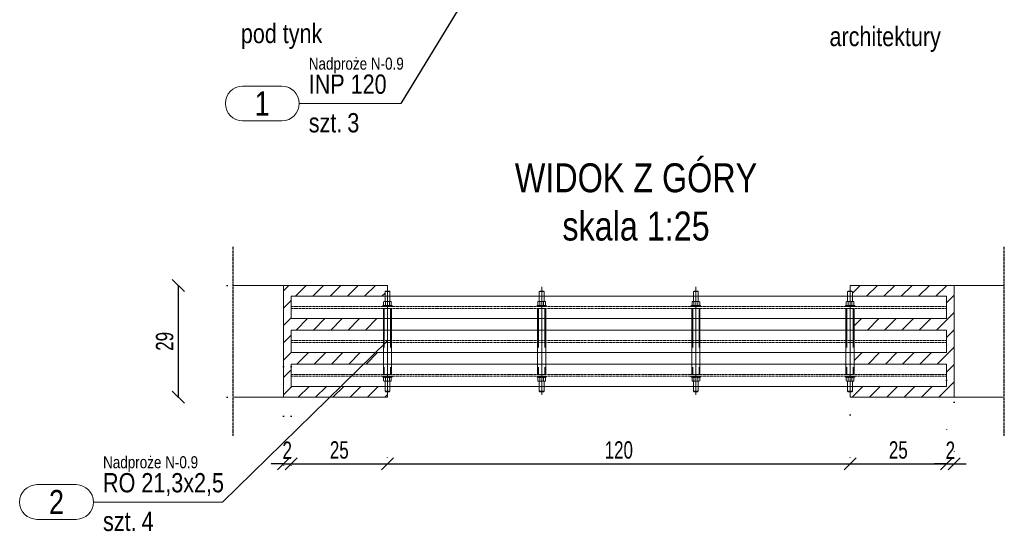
# Model space of a CAD drawing. Header units: millimetres. Extents: x 11149 to 111407, y -107619 to -23630.
# Tile 177 of 245: x 23705 to 23961, y -29722 to -29590. Entities that reach past the tile are written whole.
import ezdxf
from ezdxf.enums import TextEntityAlignment as Align

# ---------------------------------------------------------------- set-up
doc = ezdxf.new("R2010")
doc.units = ezdxf.units.MM
doc.header["$LTSCALE"] = 2
for name, pattern in [('CENTER2', [28.575, 19.05, -3.175, 3.175, -3.175]), ('DOT', [6.35, 0, -6.35]), ('HIDDEN', [9.525, 6.35, -3.175])]:
    doc.linetypes.add(name, pattern=pattern)
doc.layers.get('0').update_dxf_attribs({"plot": 0})
doc.layers.get('Defpoints').update_dxf_attribs({"color": 1})
for name, color, linetype, lineweight in [('e-cad_252', 252, 'HIDDEN', 9), ('e-cad_cienkie', 1, 'Continuous', 9), ('e-cad_opisy', 7, 'Continuous', 9), ('e-cad_osie', 22, 'CENTER2', 9), ('e-cad_stal_kontur', 222, 'Continuous', 20), ('e-cad_stal_ukryte', 222, 'HIDDEN', 9), ('e-cad_wymiary', 4, 'Continuous', 9)]:
    doc.layers.add(name, color=color, linetype=linetype, lineweight=lineweight)
doc.layers.add('e-cad_rzutnie', color=61, linetype='Continuous', lineweight=9, plot=False)
doc.layers.add('e-cad_ukryte', color=30, linetype='HIDDEN')
doc.styles.add('e-cad_1', font='arial.ttf', dxfattribs={"width": 0.7})
doc.styles.add('e-cad_2', font='arial.ttf', dxfattribs={"width": 0.8})
doc.dimstyles.new('e-cad_1_25_[cm]', dxfattribs={"dimscale": 2.5, "dimtxt": 1.8, "dimasz": 1.25, "dimexe": 1.25, "dimexo": 0.625, "dimgap": 0.5, "dimtad": 1, "dimdec": 0, "dimrnd": 1, "dimzin": 1, "dimtxsty": 'e-cad_1', "dimblk": 'OBLIQUE', "dimcen": 2.5, "dimclrd": 256, "dimclre": 252, "dimclrt": 7, "dimadec": 0, "dimazin": 0, "dimtfac": 1, "dimtix": 1, "dimtmove": 2, "dimatfit": 3, "dimldrblk": 'NONE', "dimfxl": 60, "dimfxlon": 1, "dimarcsym": 0})
pattern_1 = [(45, (21780.7896, -33925.081), (-2.245064, 2.245064), [])]

# ---------------------------------------------------------------- blocks, each defined once
blk = doc.blocks.new('_OBLIQUE')
at = {"color": 0, "linetype": 'ByBlock', "lineweight": -2}
blk.add_line((-0.5, -0.5), (0.5, 0.5), dxfattribs=at)
blk = doc.blocks.new('*D2329')
at = {"layer": 'Defpoints', "color": 0, "ltscale": 0.5}
for p in [(23773.9, -29678.02), (23775.9, -29678.02), (23775.9, -29704.77)]:
    blk.add_point(p, dxfattribs=at)
at = {"layer": 'e-cad_wymiary', "color": 252, "linetype": 'DOT', "lineweight": -2}
for p, q in [((23773.9, -29679.59), (23773.9, -29707.9)), ((23775.9, -29679.59), (23775.9, -29707.9))]:
    blk.add_line(p, q, dxfattribs=at)
at = {"layer": 'e-cad_wymiary', "lineweight": -2}
for p, q in [((23773.9, -29704.77), (23770.77, -29704.77)), ((23773.9, -29704.77), (23775.9, -29704.77)), ((23775.9, -29704.77), (23779.02, -29704.77))]:
    blk.add_line(p, q, dxfattribs=at)
at = {"layer": 'e-cad_wymiary', "lineweight": -2, "ltscale": 0.5, "xscale": 3.125, "yscale": 3.125, "zscale": 3.125}
blk.add_blockref('_OBLIQUE', (23773.9, -29704.77), dxfattribs=at)
at = {"layer": 'e-cad_wymiary', "lineweight": -2, "ltscale": 0.5, "xscale": 3.125, "yscale": 3.125, "zscale": 3.125, "rotation": 180}
blk.add_blockref('_OBLIQUE', (23775.9, -29704.77), dxfattribs=at)
at = {"layer": 'e-cad_wymiary', "color": 7, "ltscale": 0.5, "insert": (23774.9, -29701.26), "char_height": 4.5, "attachment_point": 5, "style": 'e-cad_1'}
blk.add_mtext('2', dxfattribs=at)
blk = doc.blocks.new('_None')
blk = doc.blocks.new('*D2333')
at = {"layer": 'Defpoints', "color": 0, "ltscale": 0.5}
for p in [(23746.65, -29658.54), (23760.9, -29658.54), (23760.9, -29687.54)]:
    blk.add_point(p, dxfattribs=at)
at = {"layer": 'e-cad_wymiary', "color": 252, "linetype": 'DOT', "lineweight": -2}
for p, q in [((23759.33, -29658.54), (23743.53, -29658.54)), ((23759.33, -29687.54), (23743.53, -29687.54))]:
    blk.add_line(p, q, dxfattribs=at)
at = {"layer": 'e-cad_wymiary', "lineweight": -2}
blk.add_line((23746.65, -29687.54), (23746.65, -29658.54), dxfattribs=at)
at = {"layer": 'e-cad_wymiary', "lineweight": -2, "ltscale": 0.5, "xscale": 3.125, "yscale": 3.125, "zscale": 3.125}
for p, rotation in [((23746.65, -29658.54), 90), ((23746.65, -29687.54), 270)]:
    blk.add_blockref('_OBLIQUE', p, dxfattribs=dict(at, rotation=rotation))
at = {"layer": 'e-cad_wymiary', "color": 7, "ltscale": 0.5, "insert": (23743.11, -29673.04), "char_height": 4.5, "attachment_point": 5, "rotation": 90, "style": 'e-cad_1'}
blk.add_mtext('29', dxfattribs=at)
blk = doc.blocks.new('*D2335')
at = {"layer": 'Defpoints', "color": 0, "ltscale": 0.5}
for p in [(23775.9, -29704.77), (23800.9, -29704.77), (23800.9, -29704.77)]:
    blk.add_point(p, dxfattribs=at)
at = {"layer": 'e-cad_wymiary', "color": 252, "linetype": 'DOT', "lineweight": -2}
for p, q in [((23775.9, -29703.21), (23775.9, -29701.65)), ((23800.9, -29703.21), (23800.9, -29701.65))]:
    blk.add_line(p, q, dxfattribs=at)
at = {"layer": 'e-cad_wymiary', "lineweight": -2}
blk.add_line((23775.9, -29704.77), (23800.9, -29704.77), dxfattribs=at)
at = {"layer": 'e-cad_wymiary', "lineweight": -2, "ltscale": 0.5, "xscale": 3.125, "yscale": 3.125, "zscale": 3.125, "rotation": 180}
blk.add_blockref('_OBLIQUE', (23775.9, -29704.77), dxfattribs=at)
at = {"layer": 'e-cad_wymiary', "lineweight": -2, "ltscale": 0.5, "xscale": 3.125, "yscale": 3.125, "zscale": 3.125}
blk.add_blockref('_OBLIQUE', (23800.9, -29704.77), dxfattribs=at)
at = {"layer": 'e-cad_wymiary', "color": 7, "ltscale": 0.5, "insert": (23788.4, -29701.22), "char_height": 4.5, "attachment_point": 5, "style": 'e-cad_1'}
blk.add_mtext('25', dxfattribs=at)
blk = doc.blocks.new('*D2336')
at = {"layer": 'Defpoints', "color": 0, "ltscale": 0.5}
for p in [(23945.9, -29681.54), (23920.9, -29690.54), (23945.9, -29704.77)]:
    blk.add_point(p, dxfattribs=at)
at = {"layer": 'e-cad_wymiary', "color": 252, "linetype": 'DOT', "lineweight": -2}
for p, q in [((23945.9, -29683.1), (23945.9, -29707.9)), ((23920.9, -29692.1), (23920.9, -29707.9))]:
    blk.add_line(p, q, dxfattribs=at)
at = {"layer": 'e-cad_wymiary', "lineweight": -2}
blk.add_line((23920.9, -29704.77), (23945.9, -29704.77), dxfattribs=at)
at = {"layer": 'e-cad_wymiary', "lineweight": -2, "ltscale": 0.5, "xscale": 3.125, "yscale": 3.125, "zscale": 3.125, "rotation": 180}
blk.add_blockref('_OBLIQUE', (23920.9, -29704.77), dxfattribs=at)
at = {"layer": 'e-cad_wymiary', "lineweight": -2, "ltscale": 0.5, "xscale": 3.125, "yscale": 3.125, "zscale": 3.125}
blk.add_blockref('_OBLIQUE', (23945.9, -29704.77), dxfattribs=at)
at = {"layer": 'e-cad_wymiary', "color": 7, "ltscale": 0.5, "insert": (23933.4, -29701.22), "char_height": 4.5, "attachment_point": 5, "style": 'e-cad_1'}
blk.add_mtext('25', dxfattribs=at)
blk = doc.blocks.new('*D2337')
at = {"layer": 'Defpoints', "color": 0, "ltscale": 0.5}
for p in [(23945.9, -29681.54), (23947.9, -29687.21), (23947.9, -29704.77)]:
    blk.add_point(p, dxfattribs=at)
at = {"layer": 'e-cad_wymiary', "color": 252, "linetype": 'DOT', "lineweight": -2}
for p, q in [((23945.9, -29683.1), (23945.9, -29707.9)), ((23947.9, -29688.77), (23947.9, -29707.9))]:
    blk.add_line(p, q, dxfattribs=at)
at = {"layer": 'e-cad_wymiary', "lineweight": -2}
for p, q in [((23945.9, -29704.77), (23942.77, -29704.77)), ((23945.9, -29704.77), (23947.9, -29704.77)), ((23947.9, -29704.77), (23951.02, -29704.77))]:
    blk.add_line(p, q, dxfattribs=at)
at = {"layer": 'e-cad_wymiary', "lineweight": -2, "ltscale": 0.5, "xscale": 3.125, "yscale": 3.125, "zscale": 3.125}
blk.add_blockref('_OBLIQUE', (23945.9, -29704.77), dxfattribs=at)
at = {"layer": 'e-cad_wymiary', "lineweight": -2, "ltscale": 0.5, "xscale": 3.125, "yscale": 3.125, "zscale": 3.125, "rotation": 180}
blk.add_blockref('_OBLIQUE', (23947.9, -29704.77), dxfattribs=at)
at = {"layer": 'e-cad_wymiary', "color": 7, "ltscale": 0.5, "insert": (23946.9, -29701.26), "char_height": 4.5, "attachment_point": 5, "style": 'e-cad_1'}
blk.add_mtext('2', dxfattribs=at)
blk = doc.blocks.new('*D2342')
at = {"layer": 'Defpoints', "color": 0, "ltscale": 0.5}
for p in [(23800.9, -29704.77), (23920.9, -29704.77), (23920.9, -29704.77)]:
    blk.add_point(p, dxfattribs=at)
at = {"layer": 'e-cad_wymiary', "color": 252, "linetype": 'DOT', "lineweight": -2}
for p, q in [((23800.9, -29703.21), (23800.9, -29701.65)), ((23920.9, -29703.21), (23920.9, -29701.65))]:
    blk.add_line(p, q, dxfattribs=at)
at = {"layer": 'e-cad_wymiary', "lineweight": -2}
blk.add_line((23800.9, -29704.77), (23920.9, -29704.77), dxfattribs=at)
at = {"layer": 'e-cad_wymiary', "lineweight": -2, "ltscale": 0.5, "xscale": 3.125, "yscale": 3.125, "zscale": 3.125, "rotation": 180}
blk.add_blockref('_OBLIQUE', (23800.9, -29704.77), dxfattribs=at)
at = {"layer": 'e-cad_wymiary', "lineweight": -2, "ltscale": 0.5, "xscale": 3.125, "yscale": 3.125, "zscale": 3.125}
blk.add_blockref('_OBLIQUE', (23920.9, -29704.77), dxfattribs=at)
at = {"layer": 'e-cad_wymiary', "color": 7, "ltscale": 0.5, "insert": (23860.9, -29701.22), "char_height": 4.5, "attachment_point": 5, "style": 'e-cad_1'}
blk.add_mtext('120', dxfattribs=at)
blk = doc.blocks.new('e-cad_StalOpis_2')
at = {"layer": 'e-cad_cienkie', "ltscale": 0.4}
blk.add_lwpolyline([(-14.87, 1.8), (-10.78, 1.8, -0.991311), (-10.78, -1.8), (-14.87, -1.8, -0.991311)], format="xyb", close=True, dxfattribs=at)
at = {"layer": 'e-cad_cienkie'}
blk.add_lwpolyline([(0, 0), (-9, 0)], dxfattribs=at)
at = {"layer": 'e-cad_opisy', "ltscale": 0.04, "style": 'e-cad_1', "width": 0.8}
for tag, p in [('PROFIL', (-8, 1)), ('s_2', (-8, -3)), ('ILOSC', (-4, -3))]:
    blk.add_attdef(tag, p, '', height=2, dxfattribs=at)
at = {"layer": 'e-cad_opisy', "ltscale": 0.04, "style": 'e-cad_1', "width": 0.95, "flags": 1}
blk.add_attdef('s_1', text='', height=2, dxfattribs=at).set_placement((30.3, 1), align=Align.CENTER)
at = {"layer": 'e-cad_opisy', "color": 9, "ltscale": 0.04, "style": 'e-cad_1', "width": 0.8}
blk.add_attdef('NR', text='', height=2.5, dxfattribs=at).set_placement((-12.83, 0), align=Align.MIDDLE_CENTER)
at = {"layer": 'e-cad_opisy', "ltscale": 0.04, "style": 'e-cad_1', "width": 0.8, "flags": 1}
for tag, p in [('MASA', (0, -15)), ('OBWOD', (0, -20)), ('GATUNEK_STALI', (0, -25))]:
    blk.add_attdef(tag, p, '', height=3, dxfattribs=at)
at = {"layer": 'e-cad_rzutnie', "ltscale": 0.04, "style": 'e-cad_1', "width": 0.8}
blk.add_attdef('POZYCJA', (-8, 3.5), '', height=1.25, dxfattribs=at)
at = {"layer": 'e-cad_rzutnie', "ltscale": 0.04, "style": 'e-cad_1', "width": 0.8, "flags": 1}
blk.add_attdef('DLUGOSC', text='', height=1.25, dxfattribs=at).set_placement((-12.83, -2.05), align=Align.TOP_CENTER)

msp = doc.modelspace()

# ---------------------------------------------------------------- hatches: boundary and pattern name
at = {"layer": 'e-cad_252', "ltscale": 10}
h = msp.add_hatch(dxfattribs=at)
h.set_pattern_fill('ANSI31', color=256)
h.set_pattern_definition(pattern_1)
h.paths.add_polyline_path([(23773.9, -29687.54), (23773.9, -29658.54), (23800.9, -29658.54), (23800.9, -29659.99), (23800.41, -29659.99), (23800.26, -29660.14), (23800.26, -29661.34), (23775.9, -29661.34), (23775.9, -29663.99), (23775.9, -29664.5), (23775.9, -29667.14), (23799.83, -29667.14), (23799.83, -29670.14), (23775.9, -29670.14), (23775.9, -29672.79), (23775.9, -29673.3), (23775.9, -29675.94), (23799.83, -29675.94), (23799.83, -29678.94), (23775.9, -29678.94), (23775.9, -29681.59), (23775.9, -29682.1), (23775.9, -29684.74), (23800.26, -29684.74), (23800.26, -29685.95), (23800.41, -29686.1), (23800.9, -29686.1), (23800.9, -29687.54)])
h = msp.add_hatch(dxfattribs=at)
h.set_pattern_fill('ANSI31', color=256)
h.set_pattern_definition(pattern_1)
h.paths.add_polyline_path([(23920.9, -29659.99), (23920.9, -29658.54), (23947.9, -29658.54), (23947.9, -29687.54), (23920.9, -29687.54), (23920.9, -29686.1), (23921.38, -29686.1), (23921.53, -29685.95), (23921.53, -29684.74), (23945.9, -29684.74), (23945.9, -29682.1), (23945.9, -29681.59), (23945.9, -29678.94), (23921.96, -29678.94), (23921.96, -29675.94), (23945.9, -29675.94), (23945.9, -29673.3), (23945.9, -29672.79), (23945.9, -29670.14), (23921.96, -29670.14), (23921.96, -29667.14), (23945.9, -29667.14), (23945.9, -29664.5), (23945.9, -29663.99), (23945.9, -29661.34), (23921.53, -29661.34), (23921.53, -29660.14), (23921.38, -29659.99)])

# ---------------------------------------------------------------- linework, layer by layer
at = {"layer": 'e-cad_cienkie'}
for p, q in [((23800.48, -29611.38), (23804.39, -29611.38)), ((23747.12, -29714.68), (23758.12, -29714.68))]:
    msp.add_line(p, q, dxfattribs=at)
at = {"layer": 'e-cad_opisy'}
for p, q in [((23760.9, -29658.54), (23800.9, -29658.54)), ((23773.9, -29658.54), (23773.9, -29687.54)), ((23800.9, -29687.54), (23800.9, -29658.54)), ((23920.9, -29687.54), (23920.9, -29658.54)), ((23960.9, -29658.54), (23920.9, -29658.54)), ((23947.9, -29658.54), (23947.9, -29687.54)), ((23760.9, -29687.54), (23800.9, -29687.54)), ((23960.9, -29687.54), (23920.9, -29687.54))]:
    msp.add_line(p, q, dxfattribs=at)
at = {"layer": 'e-cad_opisy', "color": 0, "linetype": 'HIDDEN', "ltscale": 4}
for p, q in [((23800.26, -29660.14), (23801.53, -29660.14)), ((23800.41, -29659.99), (23801.38, -29659.99)), ((23840.26, -29660.14), (23841.53, -29660.14)), ((23840.41, -29659.99), (23841.38, -29659.99)), ((23880.26, -29660.14), (23881.53, -29660.14)), ((23880.41, -29659.99), (23881.38, -29659.99)), ((23920.26, -29660.14), (23921.53, -29660.14)), ((23920.41, -29659.99), (23921.38, -29659.99)), ((23800.26, -29685.95), (23801.53, -29685.95)), ((23800.41, -29686.1), (23801.38, -29686.1)), ((23840.26, -29685.95), (23841.53, -29685.95)), ((23840.41, -29686.1), (23841.38, -29686.1)), ((23880.26, -29685.95), (23881.53, -29685.95)), ((23880.41, -29686.1), (23881.38, -29686.1)), ((23920.26, -29685.95), (23921.53, -29685.95)), ((23920.41, -29686.1), (23921.38, -29686.1))]:
    msp.add_line(p, q, dxfattribs=at)
for points in [[(23800.41, -29659.99), (23800.26, -29660.14), (23800.26, -29662.7)], [(23801.38, -29659.99), (23801.53, -29660.14), (23801.53, -29662.7)], [(23840.41, -29659.99), (23840.26, -29660.14), (23840.26, -29662.7)], [(23841.38, -29659.99), (23841.53, -29660.14), (23841.53, -29662.7)], [(23880.41, -29659.99), (23880.26, -29660.14), (23880.26, -29662.7)], [(23881.38, -29659.99), (23881.53, -29660.14), (23881.53, -29662.7)], [(23920.41, -29659.99), (23920.26, -29660.14), (23920.26, -29662.7)], [(23921.38, -29659.99), (23921.53, -29660.14), (23921.53, -29662.7)], [(23800.41, -29686.1), (23800.26, -29685.95), (23800.26, -29683.39)], [(23801.38, -29686.1), (23801.53, -29685.95), (23801.53, -29683.39)], [(23840.41, -29686.1), (23840.26, -29685.95), (23840.26, -29683.39)], [(23841.38, -29686.1), (23841.53, -29685.95), (23841.53, -29683.39)], [(23880.41, -29686.1), (23880.26, -29685.95), (23880.26, -29683.39)], [(23881.38, -29686.1), (23881.53, -29685.95), (23881.53, -29683.39)], [(23920.41, -29686.1), (23920.26, -29685.95), (23920.26, -29683.39)], [(23921.38, -29686.1), (23921.53, -29685.95), (23921.53, -29683.39)]]:
    msp.add_lwpolyline(points, dxfattribs=at)
at = {"layer": 'e-cad_opisy'}
for points in [[(23802.1, -29663.99), (23799.7, -29663.99), (23799.7, -29663.74), (23802.1, -29663.74), (23802.1, -29663.99)], [(23799.9, -29662.8), (23799.9, -29663.63)], [(23801.64, -29662.7), (23800.15, -29662.7)], [(23801.64, -29663.74), (23800.15, -29663.74)], [(23800.4, -29662.7), (23800.4, -29663.74)], [(23801.39, -29662.7), (23801.39, -29663.74)], [(23801.89, -29662.8), (23801.89, -29663.63)], [(23842.1, -29663.99), (23839.7, -29663.99), (23839.7, -29663.74), (23842.1, -29663.74), (23842.1, -29663.99)], [(23839.9, -29662.8), (23839.9, -29663.63)], [(23841.64, -29662.7), (23840.15, -29662.7)], [(23841.64, -29663.74), (23840.15, -29663.74)], [(23840.4, -29662.7), (23840.4, -29663.74)], [(23841.39, -29662.7), (23841.39, -29663.74)], [(23841.89, -29662.8), (23841.89, -29663.63)], [(23882.1, -29663.99), (23879.7, -29663.99), (23879.7, -29663.74), (23882.1, -29663.74), (23882.1, -29663.99)], [(23879.9, -29662.8), (23879.9, -29663.63)], [(23881.64, -29662.7), (23880.15, -29662.7)], [(23881.64, -29663.74), (23880.15, -29663.74)], [(23880.4, -29662.7), (23880.4, -29663.74)], [(23881.39, -29662.7), (23881.39, -29663.74)], [(23881.89, -29662.8), (23881.89, -29663.63)], [(23922.1, -29663.99), (23919.7, -29663.99), (23919.7, -29663.74), (23922.1, -29663.74), (23922.1, -29663.99)], [(23919.9, -29662.8), (23919.9, -29663.63)], [(23921.64, -29662.7), (23920.15, -29662.7)], [(23921.64, -29663.74), (23920.15, -29663.74)], [(23920.4, -29662.7), (23920.4, -29663.74)], [(23921.39, -29662.7), (23921.39, -29663.74)], [(23921.89, -29662.8), (23921.89, -29663.63)], [(23802.1, -29682.1), (23799.7, -29682.1), (23799.7, -29682.35), (23802.1, -29682.35), (23802.1, -29682.1)], [(23842.1, -29682.1), (23839.7, -29682.1), (23839.7, -29682.35), (23842.1, -29682.35), (23842.1, -29682.1)], [(23882.1, -29682.1), (23879.7, -29682.1), (23879.7, -29682.35), (23882.1, -29682.35), (23882.1, -29682.1)], [(23922.1, -29682.1), (23919.7, -29682.1), (23919.7, -29682.35), (23922.1, -29682.35), (23922.1, -29682.1)], [(23799.9, -29683.28), (23799.9, -29682.45)], [(23801.64, -29682.35), (23800.15, -29682.35)], [(23801.64, -29683.39), (23800.15, -29683.39)], [(23800.4, -29683.39), (23800.4, -29682.35)], [(23801.39, -29683.39), (23801.39, -29682.35)], [(23801.89, -29683.28), (23801.89, -29682.45)], [(23839.9, -29683.28), (23839.9, -29682.45)], [(23841.64, -29682.35), (23840.15, -29682.35)], [(23841.64, -29683.39), (23840.15, -29683.39)], [(23840.4, -29683.39), (23840.4, -29682.35)], [(23841.39, -29683.39), (23841.39, -29682.35)], [(23841.89, -29683.28), (23841.89, -29682.45)], [(23879.9, -29683.28), (23879.9, -29682.45)], [(23881.64, -29682.35), (23880.15, -29682.35)], [(23881.64, -29683.39), (23880.15, -29683.39)], [(23880.4, -29683.39), (23880.4, -29682.35)], [(23881.39, -29683.39), (23881.39, -29682.35)], [(23881.89, -29683.28), (23881.89, -29682.45)], [(23919.9, -29683.28), (23919.9, -29682.45)], [(23921.64, -29682.35), (23920.15, -29682.35)], [(23921.64, -29683.39), (23920.15, -29683.39)], [(23920.4, -29683.39), (23920.4, -29682.35)], [(23921.39, -29683.39), (23921.39, -29682.35)], [(23921.89, -29683.28), (23921.89, -29682.45)]]:
    msp.add_lwpolyline(points, dxfattribs=at)
for points in [[(23800.4, -29662.8, 0.419144), (23799.9, -29662.8)], [(23800.4, -29663.63, -0.419144), (23799.9, -29663.63)], [(23801.39, -29662.8, 0.209572), (23800.4, -29662.8)], [(23801.39, -29663.63, -0.209572), (23800.4, -29663.63)], [(23801.89, -29662.8, 0.419144), (23801.39, -29662.8)], [(23801.89, -29663.63, -0.419144), (23801.39, -29663.63)], [(23840.4, -29662.8, 0.419144), (23839.9, -29662.8)], [(23840.4, -29663.63, -0.419144), (23839.9, -29663.63)], [(23841.39, -29662.8, 0.209572), (23840.4, -29662.8)], [(23841.39, -29663.63, -0.209572), (23840.4, -29663.63)], [(23841.89, -29662.8, 0.419144), (23841.39, -29662.8)], [(23841.89, -29663.63, -0.419144), (23841.39, -29663.63)], [(23880.4, -29662.8, 0.419144), (23879.9, -29662.8)], [(23880.4, -29663.63, -0.419144), (23879.9, -29663.63)], [(23881.39, -29662.8, 0.209572), (23880.4, -29662.8)], [(23881.39, -29663.63, -0.209572), (23880.4, -29663.63)], [(23881.89, -29662.8, 0.419144), (23881.39, -29662.8)], [(23881.89, -29663.63, -0.419144), (23881.39, -29663.63)], [(23920.4, -29662.8, 0.419144), (23919.9, -29662.8)], [(23920.4, -29663.63, -0.419144), (23919.9, -29663.63)], [(23921.39, -29662.8, 0.209572), (23920.4, -29662.8)], [(23921.39, -29663.63, -0.209572), (23920.4, -29663.63)], [(23921.89, -29662.8, 0.419144), (23921.39, -29662.8)], [(23921.89, -29663.63, -0.419144), (23921.39, -29663.63)], [(23800.4, -29682.45, 0.419144), (23799.9, -29682.45)], [(23800.4, -29683.28, -0.419144), (23799.9, -29683.28)], [(23801.39, -29682.45, 0.209572), (23800.4, -29682.45)], [(23801.39, -29683.28, -0.209572), (23800.4, -29683.28)], [(23801.89, -29682.45, 0.419144), (23801.39, -29682.45)], [(23801.89, -29683.28, -0.419144), (23801.39, -29683.28)], [(23840.4, -29682.45, 0.419144), (23839.9, -29682.45)], [(23840.4, -29683.28, -0.419144), (23839.9, -29683.28)], [(23841.39, -29682.45, 0.209572), (23840.4, -29682.45)], [(23841.39, -29683.28, -0.209572), (23840.4, -29683.28)], [(23841.89, -29682.45, 0.419144), (23841.39, -29682.45)], [(23841.89, -29683.28, -0.419144), (23841.39, -29683.28)], [(23880.4, -29682.45, 0.419144), (23879.9, -29682.45)], [(23880.4, -29683.28, -0.419144), (23879.9, -29683.28)], [(23881.39, -29682.45, 0.209572), (23880.4, -29682.45)], [(23881.39, -29683.28, -0.209572), (23880.4, -29683.28)], [(23881.89, -29682.45, 0.419144), (23881.39, -29682.45)], [(23881.89, -29683.28, -0.419144), (23881.39, -29683.28)], [(23920.4, -29682.45, 0.419144), (23919.9, -29682.45)], [(23920.4, -29683.28, -0.419144), (23919.9, -29683.28)], [(23921.39, -29682.45, 0.209572), (23920.4, -29682.45)], [(23921.39, -29683.28, -0.209572), (23920.4, -29683.28)], [(23921.89, -29682.45, 0.419144), (23921.39, -29682.45)], [(23921.89, -29683.28, -0.419144), (23921.39, -29683.28)]]:
    msp.add_lwpolyline(points, format="xyb", dxfattribs=at)
at = {"layer": 'e-cad_osie'}
for points in [[(23800.9, -29658.89), (23800.9, -29686.88)], [(23840.9, -29658.89), (23840.9, -29686.88)], [(23880.9, -29658.89), (23880.9, -29686.88)], [(23920.9, -29658.89), (23920.9, -29686.88)]]:
    msp.add_lwpolyline(points, dxfattribs=at)
at = {"layer": 'e-cad_stal_kontur'}
for points in [[(23775.9, -29661.34), (23945.9, -29661.34)], [(23775.9, -29661.34), (23775.9, -29667.14)], [(23945.9, -29667.14), (23945.9, -29661.34)], [(23775.9, -29667.14), (23945.9, -29667.14)], [(23775.9, -29670.14), (23945.9, -29670.14)], [(23775.9, -29670.14), (23775.9, -29675.94)], [(23945.9, -29675.94), (23945.9, -29670.14)], [(23775.9, -29675.94), (23945.9, -29675.94)], [(23775.9, -29678.94), (23945.9, -29678.94)], [(23775.9, -29678.94), (23775.9, -29684.74)], [(23945.9, -29684.74), (23945.9, -29678.94)], [(23775.9, -29684.74), (23945.9, -29684.74)]]:
    msp.add_lwpolyline(points, dxfattribs=at)
at = {"layer": 'e-cad_stal_kontur', "color": 0, "ltscale": 0.8}
for points in [[(23799.83, -29664.5), (23799.83, -29681.59), (23801.96, -29681.59), (23801.96, -29664.5)], [(23839.83, -29664.5), (23839.83, -29681.59), (23841.96, -29681.59), (23841.96, -29664.5)], [(23879.83, -29664.5), (23879.83, -29681.59), (23881.96, -29681.59), (23881.96, -29664.5)], [(23919.83, -29664.5), (23919.83, -29681.59), (23921.96, -29681.59), (23921.96, -29664.5)]]:
    msp.add_lwpolyline(points, close=True, dxfattribs=at)
at = {"layer": 'e-cad_stal_ukryte', "ltscale": 0.02}
for points in [[(23775.9, -29663.99), (23945.9, -29663.99)], [(23775.9, -29664.5), (23945.9, -29664.5)], [(23775.9, -29672.79), (23945.9, -29672.79)], [(23775.9, -29673.3), (23945.9, -29673.3)], [(23775.9, -29681.59), (23945.9, -29681.59)], [(23775.9, -29682.1), (23945.9, -29682.1)]]:
    msp.add_lwpolyline(points, dxfattribs=at)
at = {"layer": 'e-cad_stal_ukryte', "color": 0, "ltscale": 0.8}
for points in [[(23800.08, -29664.5), (23800.08, -29681.59)], [(23801.71, -29664.5), (23801.71, -29681.59)], [(23840.08, -29664.5), (23840.08, -29681.59)], [(23841.71, -29664.5), (23841.71, -29681.59)], [(23880.08, -29664.5), (23880.08, -29681.59)], [(23881.71, -29664.5), (23881.71, -29681.59)], [(23920.08, -29664.5), (23920.08, -29681.59)], [(23921.71, -29664.5), (23921.71, -29681.59)]]:
    msp.add_lwpolyline(points, dxfattribs=at)
at = {"layer": 'e-cad_ukryte', "ltscale": 0.02}
for p, q in [((23760.9, -29697.54), (23760.9, -29648.54)), ((23960.9, -29697.54), (23960.9, -29648.54))]:
    msp.add_line(p, q, dxfattribs=at)

# ---------------------------------------------------------------- block references
at = {"layer": 'e-cad_opisy', "ltscale": 0.5, "xscale": 2.5, "yscale": 2.5, "zscale": 2.5}
for p, values in [((23800.48, -29611.38), {'NR': '1', 'PROFIL': 'INP 120', 'ILOSC': '3', 'POZYCJA': 'Nadproże N-0.9', 's_2': 'szt.'}), ((23747.12, -29714.68), {'NR': '2', 'PROFIL': 'RO 21,3x2,5', 'ILOSC': '4', 'POZYCJA': 'Nadproże N-0.9', 's_2': 'szt.'})]:
    msp.add_blockref('e-cad_StalOpis_2', p, dxfattribs=at).add_auto_attribs(values)

# ---------------------------------------------------------------- texts
at = {"layer": 'e-cad_opisy', "style": 'e-cad_1', "width": 0.8}
for s, p in [('pod tynk', (23762.87, -29595.75)), ('architektury', (23915.56, -29596.53))]:
    msp.add_text(s, height=5, dxfattribs=at).set_placement(p)
at = {"layer": 'e-cad_opisy', "ltscale": 0.8, "insert": (23865.37, -29647.01), "char_height": 7.5, "width": 113.777, "attachment_point": 8, "style": 'e-cad_2'}
msp.add_mtext('WIDOK Z GÓRY\\Pskala 1:25', dxfattribs=at)

# ---------------------------------------------------------------- dimensions: what is measured, and where the dimension line sits
at = {"layer": 'e-cad_wymiary'}
dim = msp.add_linear_dim(base=(23746.65, -29658.54), p1=(23760.9, -29687.54), p2=(23760.9, -29658.54), angle=90, dimstyle='e-cad_1_25_[cm]', dxfattribs=at)
dim.commit()
dim.dimension.update_dxf_attribs({"geometry": '*D2333', "text_midpoint": (23743.11, -29673.04)})
for base, p1, p2, picture, middle in [((23775.9, -29704.77), (23773.9, -29678.02), (23775.9, -29678.02), '*D2329', (23774.9, -29701.26)), ((23945.9, -29704.77), (23920.9, -29690.54), (23945.9, -29681.54), '*D2336', (23933.4, -29701.22)), ((23947.9, -29704.77), (23945.9, -29681.54), (23947.9, -29687.21), '*D2337', (23946.9, -29701.26)), ((23800.9, -29704.77), (23775.9, -29704.77), (23800.9, -29704.77), '*D2335', (23788.4, -29701.22)), ((23920.9, -29704.77), (23800.9, -29704.77), (23920.9, -29704.77), '*D2342', (23860.9, -29701.22))]:
    dim = msp.add_linear_dim(base=base, p1=p1, p2=p2, dimstyle='e-cad_1_25_[cm]', dxfattribs=at)
    dim.commit()
    dim.dimension.update_dxf_attribs({"geometry": picture, "text_midpoint": middle})

# ---------------------------------------------------------------- leaders
at = {"layer": 'e-cad_cienkie', "has_arrowhead": 0}
for points in [[(23849, -29538.04), (23804.39, -29611.38)], [(23800.9, -29672.88), (23758.12, -29714.68)]]:
    msp.add_leader(points, dimstyle='e-cad_1_25_[cm]', override={"dimldrblk": 'None'}, dxfattribs=at)

doc.saveas('drawing.dxf')
